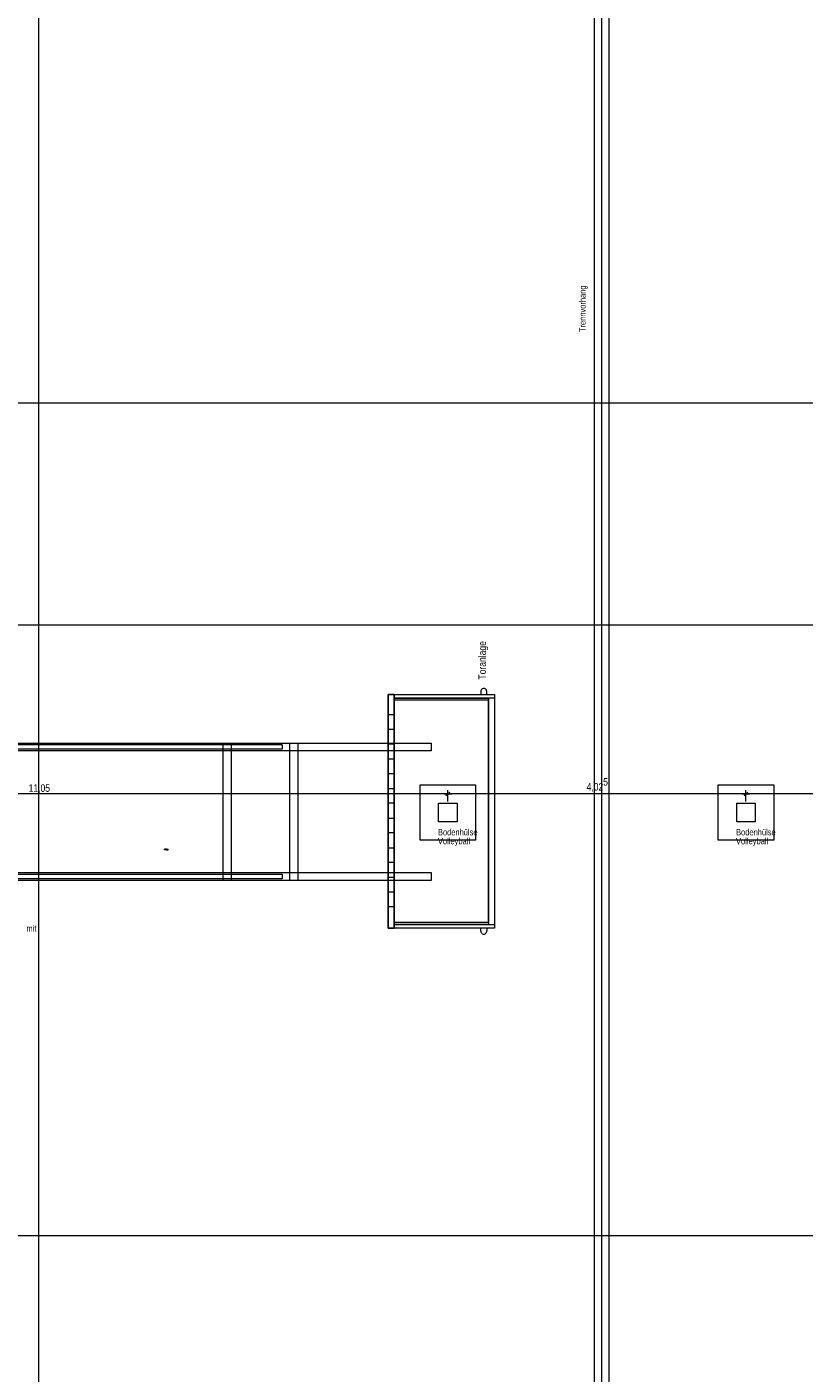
# Model space of a CAD drawing. Extents: x -720 to 300, y 62 to 1162.
# Tile 17 of 143: x -458 to -248, y 348 to 712. Entities that reach past the tile are written whole.
import ezdxf
from ezdxf.lldxf.tags import DXFTag

# ---------------------------------------------------------------- set-up
doc = ezdxf.new("R2010")
doc.units = 0
doc.layers.get('0').update_dxf_attribs({"lineweight": 13})
for name, color, linetype, lineweight, true_color in [('60- 61 allgemeine Ausstattung- 1 Möbel', 7, 'Continuous', 9, 0x00cccc), ('70 -72 Beschriftung- 1 Beschriftung allgemein', 7, 'Continuous', 9, 0xff6633), ('70 -72 Beschriftung- 2 Beschriftung Bauteile', 7, 'Continuous', 9, 0x9999ff), ('70 -76 Bemaßung- 2 Allgemein', 9, 'Continuous', 5, 0x808080)]:
    doc.layers.add(name, color=color, linetype=linetype, lineweight=lineweight, true_color=true_color)
doc.layers.add('70 -71 Achsen- 1 Gebäudeachsen', color=7, linetype='STRICHPUNKT2-A06G94018I', lineweight=18)
doc.layers.add('70 -73 Bauteildarst.- 2 verdeckt 0.15', color=7, linetype='fein_strichliert-A06G94028I', lineweight=15)
doc.styles.get("Standard").update_dxf_attribs({"font": 'ARIALN.TTF'})
tags = doc.linetypes.add('fein_strichliert-A06G94028I', pattern=[4, 1, -2, 1]).pattern_tags.tags
tags[8:9] = [DXFTag(74, 4), DXFTag(75, 0), DXFTag(340, '0'), DXFTag(46, 0.0), DXFTag(50, 0.0), DXFTag(44, 0.0), DXFTag(45, 0.0)]
tags[6:7] = [DXFTag(74, 4), DXFTag(75, 0), DXFTag(340, '0'), DXFTag(46, 0.0), DXFTag(50, 0.0), DXFTag(44, 0.0), DXFTag(45, 0.0)]
tags[4:5] = [DXFTag(74, 4), DXFTag(75, 0), DXFTag(340, '0'), DXFTag(46, 0.0), DXFTag(50, 0.0), DXFTag(44, 0.0), DXFTag(45, 0.0)]
tags = doc.linetypes.add('STRICHPUNKT2-A06G94018I', pattern=[12.7, 6.35, -3.175, 0, -3.175]).pattern_tags.tags
tags[10:11] = [DXFTag(74, 4), DXFTag(75, 0), DXFTag(340, '0'), DXFTag(46, 0.0), DXFTag(50, 0.0), DXFTag(44, 0.0), DXFTag(45, 0.0)]
tags[8:9] = [DXFTag(74, 4), DXFTag(75, 0), DXFTag(340, '0'), DXFTag(46, 0.0), DXFTag(50, 0.0), DXFTag(44, 0.0), DXFTag(45, 0.0)]
tags[6:7] = [DXFTag(74, 4), DXFTag(75, 0), DXFTag(340, '0'), DXFTag(46, 0.0), DXFTag(50, 0.0), DXFTag(44, 0.0), DXFTag(45, 0.0)]
tags[4:5] = [DXFTag(74, 4), DXFTag(75, 0), DXFTag(340, '0'), DXFTag(46, 0.0), DXFTag(50, 0.0), DXFTag(44, 0.0), DXFTag(45, 0.0)]

# ---------------------------------------------------------------- blocks, each defined once
blk = doc.blocks.new('Referenz-A06G94038I')
at = {"layer": '60- 61 allgemeine Ausstattung- 1 Möbel', "color": 0, "linetype": 'Continuous', "lineweight": -2, "ltscale": 0.13}
for p, q in [((-304.36, 768.91), (-304.36, 229.91)), ((-300.36, 768.91), (-300.36, 229.91)), ((-358.36, 531.15), (-359.96, 531.15)), ((-359.96, 531.15), (-359.96, 467.95)), ((-358.36, 531.15), (-359.96, 531.15)), ((-359.96, 531.15), (-359.96, 525.71)), ((-359.96, 467.95), (-359.96, 531.15)), ((-359.96, 531.15), (-358.36, 531.15)), ((-358.36, 467.95), (-358.36, 531.15)), ((-358.36, 531.15), (-331.27, 531.15)), ((-358.36, 525.71), (-358.36, 531.15)), ((-358.36, 531.15), (-358.36, 467.95)), ((-358.36, 529.55), (-358.36, 531.15)), ((-358.36, 531.15), (-331.27, 531.15)), ((-334.96, 531.95), (-334.96, 531.15)), ((-333.36, 531.15), (-333.36, 531.95)), ((-331.27, 531.15), (-331.27, 530.15)), ((-331.27, 531.15), (-331.27, 467.95)), ((-331.27, 530.15), (-358.36, 530.15)), ((-358.36, 468.95), (-358.36, 530.15)), ((-358.36, 530.15), (-332.87, 530.15)), ((-332.87, 529.55), (-358.36, 529.55)), ((-332.87, 530.15), (-332.87, 468.95)), ((-332.87, 469.55), (-332.87, 529.55)), ((-359.96, 525.71), (-358.36, 525.71)), ((-359.96, 517.71), (-359.96, 521.71)), ((-359.96, 521.71), (-358.36, 521.71)), ((-358.36, 521.71), (-358.36, 517.71)), ((-358.36, 517.71), (-359.96, 517.71)), ((-359.96, 509.71), (-359.96, 513.71)), ((-359.96, 513.71), (-358.36, 513.71)), ((-358.36, 513.71), (-358.36, 509.71)), ((-358.36, 509.71), (-359.96, 509.71)), ((-359.96, 501.71), (-359.96, 505.71)), ((-359.96, 505.71), (-358.36, 505.71)), ((-358.36, 505.71), (-358.36, 501.71)), ((-358.36, 501.71), (-359.96, 501.71)), ((-359.96, 493.71), (-359.96, 497.71)), ((-359.96, 497.71), (-358.36, 497.71)), ((-358.36, 497.71), (-358.36, 493.71)), ((-358.36, 493.71), (-359.96, 493.71)), ((-359.96, 485.71), (-359.96, 489.71)), ((-359.96, 489.71), (-358.36, 489.71)), ((-358.36, 489.71), (-358.36, 485.71)), ((-358.36, 485.71), (-359.96, 485.71)), ((-359.96, 477.71), (-359.96, 481.71)), ((-359.96, 481.71), (-358.36, 481.71)), ((-358.36, 481.71), (-358.36, 477.71)), ((-358.36, 477.71), (-359.96, 477.71)), ((-358.36, 473.71), (-359.96, 473.71)), ((-359.96, 473.71), (-359.96, 467.95)), ((-358.36, 467.95), (-358.36, 473.71)), ((-358.36, 467.95), (-358.36, 469.55)), ((-358.36, 469.55), (-332.87, 469.55)), ((-359.96, 467.95), (-358.36, 467.95)), ((-359.96, 467.95), (-358.36, 467.95)), ((-358.36, 467.95), (-359.96, 467.95)), ((-358.36, 468.95), (-331.27, 468.95)), ((-332.87, 468.95), (-358.36, 468.95)), ((-331.27, 467.95), (-358.36, 467.95)), ((-331.27, 467.95), (-358.36, 467.95)), ((-334.96, 467.15), (-334.96, 467.95)), ((-333.36, 467.95), (-333.36, 467.15)), ((-331.27, 468.95), (-331.27, 467.95))]:
    blk.add_line(p, q, dxfattribs=at)
at = {"layer": '60- 61 allgemeine Ausstattung- 1 Möbel', "color": 0, "linetype": 'fein_strichliert-A06G94028I', "lineweight": -2, "ltscale": 0.13}
for p, q in [((-388.56, 517.51), (-502.4, 517.51)), ((-494.36, 517.98), (-348.36, 517.98)), ((-404.55, 517.98), (-402.41, 517.98)), ((-404.55, 480.85), (-404.55, 517.98)), ((-402.41, 517.98), (-402.41, 480.85)), ((-388.56, 517.51), (-388.56, 516.31)), ((-386.55, 517.98), (-384.41, 517.98)), ((-386.55, 480.85), (-386.55, 517.98)), ((-384.41, 517.98), (-384.41, 480.85)), ((-348.36, 517.98), (-348.36, 515.85)), ((-388.56, 516.31), (-502.4, 516.31)), ((-348.36, 515.85), (-494.36, 515.85)), ((-420.39, 489.11), (-420.39, 489.31)), ((-419.88, 489.31), (-420.39, 489.31)), ((-419.88, 489.11), (-420.39, 489.11)), ((-419.88, 489.31), (-419.37, 489.31)), ((-419.88, 489.11), (-419.37, 489.11)), ((-419.37, 489.11), (-419.37, 489.31)), ((-502.4, 482.51), (-388.56, 482.51)), ((-388.56, 481.31), (-502.4, 481.31)), ((-494.36, 482.98), (-348.36, 482.98)), ((-348.36, 480.85), (-494.36, 480.85)), ((-402.41, 480.85), (-404.55, 480.85)), ((-388.56, 482.51), (-388.56, 481.31)), ((-384.41, 480.85), (-386.55, 480.85)), ((-348.36, 482.98), (-348.36, 480.85))]:
    blk.add_line(p, q, dxfattribs=at)
at = {"layer": '60- 61 allgemeine Ausstattung- 1 Möbel', "color": 0, "linetype": 'Continuous', "lineweight": -2, "ltscale": 0.13}
for centre, major_axis in [((-334.16, 531.95), (0.8, 0)), ((-334.16, 467.15), (-0.8, 0))]:
    blk.add_ellipse(centre, major_axis=major_axis, ratio=1, start_param=0, end_param=3.141593, dxfattribs=at)
at = {"layer": '70 -71 Achsen- 1 Gebäudeachsen', "color": 0, "linetype": 'STRICHPUNKT2-A06G94018I', "lineweight": -2, "ltscale": 0.13}
for p, q in [((-454.36, 1084.85), (-454.36, 85.41)), ((-302.36, 1084.85), (-302.36, 85.41)), ((-682.36, 609.91), (76.46, 609.91)), ((-682.36, 549.91), (76.46, 549.91)), ((-682.36, 384.91), (76.46, 384.91))]:
    blk.add_line(p, q, dxfattribs=at)
at = {"layer": '70 -73 Bauteildarst.- 2 verdeckt 0.15', "color": 0, "linetype": 'fein_strichliert-A06G94028I', "lineweight": -2, "ltscale": 0.13}
for p, q in [((-351.36, 491.71), (-351.36, 506.71)), ((-351.36, 506.71), (-336.36, 506.71)), ((-336.36, 506.71), (-336.36, 491.71)), ((-270.86, 491.71), (-270.86, 506.71)), ((-270.86, 506.71), (-255.86, 506.71)), ((-255.86, 506.71), (-255.86, 491.71)), ((-346.36, 496.71), (-346.36, 501.71)), ((-346.36, 501.71), (-341.36, 501.71)), ((-341.36, 501.71), (-341.36, 496.71)), ((-265.86, 496.71), (-265.86, 501.71)), ((-265.86, 501.71), (-260.86, 501.71)), ((-260.86, 501.71), (-260.86, 496.71)), ((-341.36, 496.71), (-346.36, 496.71)), ((-260.86, 496.71), (-265.86, 496.71)), ((-336.36, 491.71), (-351.36, 491.71)), ((-255.86, 491.71), (-270.86, 491.71))]:
    blk.add_line(p, q, dxfattribs=at)
at = {"layer": '70 -76 Bemaßung- 2 Allgemein', "color": 0, "linetype": 'Continuous', "lineweight": -2, "ltscale": 0.13}
for p, q in [((-344.92, 504.22), (-563.8, 504.22)), ((-342.86, 504.22), (-344.92, 504.22)), ((-344.86, 504.22), (-342.8, 504.22)), ((-343.33, 504.75), (-344.39, 503.69)), ((-344.39, 503.69), (-343.33, 504.75)), ((-343.86, 502.21), (-343.86, 505.22)), ((-343.86, 502.21), (-343.86, 505.22)), ((-264.42, 504.22), (-342.8, 504.22)), ((-262.36, 504.22), (-264.42, 504.22)), ((-264.36, 504.22), (-262.3, 504.22)), ((-263.89, 503.69), (-262.83, 504.75)), ((-262.83, 504.75), (-263.89, 503.69)), ((-263.36, 502.21), (-263.36, 505.22)), ((-263.36, 502.21), (-263.36, 505.22)), ((-43.42, 504.22), (-262.3, 504.22))]:
    blk.add_line(p, q, dxfattribs=at)
at = {"layer": '70 -72 Beschriftung- 1 Beschriftung allgemein', "color": 0, "linetype": 'Continuous', "lineweight": -2, "ltscale": 0.13, "insert": (-308.34, 629.04), "char_height": 1.7, "attachment_point": 1, "rotation": 89.9947}
blk.add_mtext('{\\fArial Narrow;Trennvorhang}', dxfattribs=at)
at = {"layer": '70 -72 Beschriftung- 2 Beschriftung Bauteile', "color": 0, "linetype": 'Continuous', "lineweight": -2, "ltscale": 0.13, "insert": (-335.6, 535.15), "char_height": 2.0138, "attachment_point": 1, "rotation": 90}
blk.add_mtext('{\\fArial Narrow;Toranlage}', dxfattribs=at)
at = {"layer": '70 -72 Beschriftung- 2 Beschriftung Bauteile', "color": 0, "linetype": 'Continuous', "lineweight": -2, "ltscale": 0.13, "char_height": 1.7, "attachment_point": 1}
for s, insert in [('{\\fArial Narrow;Bodenhülse}', (-346.54, 494.74)), ('{\\fArial Narrow;Bodenhülse}', (-266.04, 494.74)), ('{\\fArial Narrow;Volleyball}', (-346.54, 492.34)), ('{\\fArial Narrow;Volleyball}', (-266.04, 492.34)), ('{\\fArial Narrow;mit}', (-457.67, 468.76))]:
    blk.add_mtext(s, dxfattribs=dict(at, insert=insert))
at = {"layer": '70 -76 Bemaßung- 2 Allgemein', "color": 0, "linetype": 'Continuous', "lineweight": -2, "ltscale": 0.13, "char_height": 2.0138, "attachment_point": 1}
for s, insert in [('{\\fArial Narrow;11,05}', (-457.07, 506.83)), ('{\\fArial Narrow;4,02}', (-306.39, 507.17)), ('{\\fArial Narrow;5}', (-301.92, 508.51))]:
    blk.add_mtext(s, dxfattribs=dict(at, insert=insert))

msp = doc.modelspace()

# ---------------------------------------------------------------- block references
at = {"color": 8, "lineweight": 13, "ltscale": 0.13, "true_color": 0x808080}
msp.add_blockref('Referenz-A06G94038I', (0, 0), dxfattribs=at)

doc.saveas('drawing.dxf')
